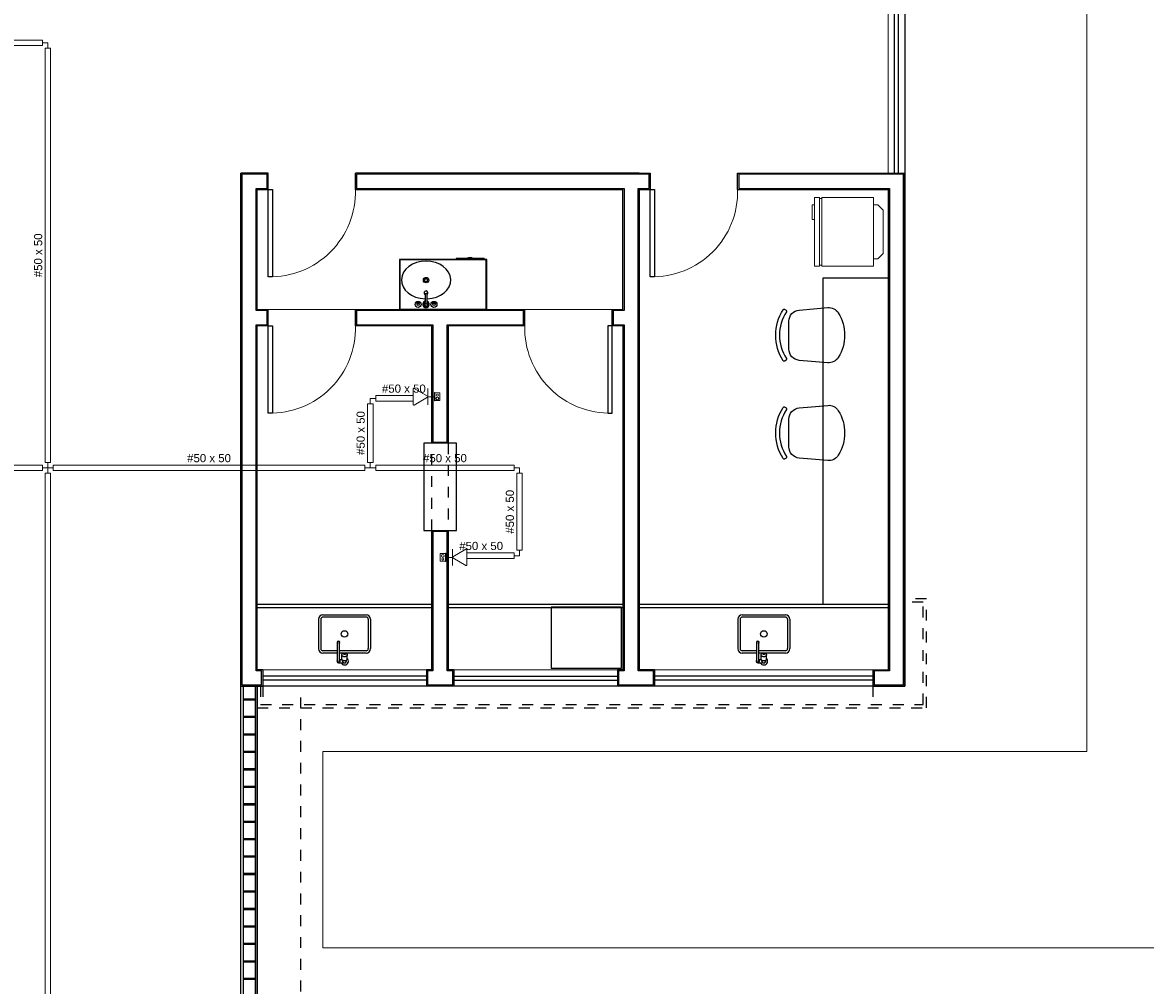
# Model space of a CAD drawing. Header units: feet. Extents: x 0 to 201, y 3 to 56.
# Tile 22 of 26: x 6.9 to 17.2, y 25.62 to 34.46. Entities that reach past the tile are written whole.
import ezdxf

# ---------------------------------------------------------------- set-up
doc = ezdxf.new("R2010")
doc.units = ezdxf.units.FT
doc.header["$LTSCALE"] = 0.1
doc.header["$MEASUREMENT"] = 0
doc.linetypes.add('HIDDEN', pattern=[0.9525, 0.635, -0.3175])
doc.layers.get('0').update_dxf_attribs({"color": 251})
for name, color, linetype, lineweight in [('0.1', 1, 'Continuous', 9), ('02', 2, 'Continuous', 20), ('CE-PT Dados', 7, 'Continuous', 5), ('IFC-Caixa de passagem-Contorno', 44, 'Continuous', 5), ('LO-Condutos', 1, 'Continuous', 5), ('LO-Conexões', 9, 'Continuous', 5), ('LO-Textos conduto', 7, 'Continuous', 5)]:
    doc.layers.add(name, color=color, linetype=linetype, lineweight=lineweight)
for name, color, linetype in [('1', 1, 'Continuous'), ('ar-mob', 251, 'Continuous'), ('AR-SAN', 1, 'Continuous'), ('Arq-parede-alta', 5, 'Continuous'), ('JANELA', 3, 'Continuous'), ('MOBILARIO', 8, 'Continuous'), ('parede', 5, 'Continuous'), ('porta', 3, 'Continuous'), ('PROJEÇÃO', 6, 'HIDDEN')]:
    doc.layers.add(name, color=color, linetype=linetype)
doc.styles.add('Arial', font='arial.ttf')

msp = doc.modelspace()

# ---------------------------------------------------------------- linework, layer by layer
at = {"color": 251}
for points in [[(14.383, 31.385, -0.283804), (14.286, 31.337), (14.286, 31.337), (14.024, 31.359, -0.389031), (13.93, 31.462), (13.93, 31.462), (13.93, 31.718, -0.389031), (14.024, 31.821), (14.024, 31.821), (14.286, 31.843, -0.283804), (14.383, 31.795), (14.383, 31.795, -0.282906), (14.383, 31.385), (14.383, 31.385)], [(13.878, 31.824, -0.421716), (13.893, 31.827), (13.893, 31.827), (13.904, 31.82, -0.406514), (13.907, 31.805), (13.907, 31.805, 0.29498), (13.907, 31.375), (13.907, 31.375, -0.406514), (13.904, 31.36), (13.904, 31.36), (13.893, 31.353, -0.421716), (13.878, 31.356), (13.878, 31.356, -0.295423), (13.878, 31.824), (13.878, 31.824)], [(13.878, 30.927, -0.421716), (13.893, 30.93), (13.893, 30.93), (13.904, 30.922, -0.406514), (13.907, 30.908), (13.907, 30.908, 0.29498), (13.907, 30.477), (13.907, 30.477, -0.406514), (13.904, 30.462), (13.904, 30.462), (13.893, 30.455, -0.421716), (13.878, 30.458), (13.878, 30.458, -0.295423), (13.878, 30.927), (13.878, 30.927)], [(14.383, 30.488, -0.283804), (14.286, 30.439), (14.286, 30.439), (14.024, 30.462, -0.389031), (13.93, 30.565), (13.93, 30.565), (13.93, 30.82, -0.389031), (14.024, 30.923), (14.024, 30.923), (14.286, 30.946, -0.283804), (14.383, 30.897), (14.383, 30.897, -0.282906), (14.383, 30.488), (14.383, 30.488)]]:
    msp.add_lwpolyline(points, format="xyb", dxfattribs=at)
at = {"layer": '0.1', "color": 8}
for p, q in [((14.164, 32.854), (14.212, 32.854)), ((14.164, 32.787), (14.164, 32.854)), ((14.164, 32.787), (14.164, 32.652)), ((14.212, 32.844), (14.232, 32.844)), ((14.212, 32.844), (14.212, 32.233)), ((14.232, 32.854), (14.705, 32.854)), ((14.232, 32.233), (14.232, 32.844)), ((14.705, 32.854), (14.705, 32.787)), ((14.745, 32.787), (14.705, 32.787)), ((14.745, 32.787), (14.795, 32.737)), ((14.795, 32.341), (14.795, 32.737)), ((14.164, 32.223), (14.164, 32.652)), ((14.705, 32.291), (14.745, 32.291)), ((14.795, 32.341), (14.745, 32.291)), ((14.212, 32.223), (14.164, 32.223)), ((14.232, 32.233), (14.212, 32.233)), ((14.705, 32.223), (14.232, 32.223)), ((9.954, 31.825), (9.153, 31.825)), ((11.507, 31.825), (12.308, 31.825))]:
    msp.add_line(p, q, dxfattribs=at)
for points in [[(16.664, 41.766), (16.664, 27.769), (9.654, 27.769), (9.654, 25.966), (33.62, 25.966), (33.62, 12.746), (13.209, 12.746)], [(14.164, 32.787), (14.142, 32.787), (14.142, 32.652), (14.164, 32.652)], [(14.212, 32.854), (14.212, 32.844)], [(14.232, 32.854), (14.232, 32.844)], [(14.705, 32.787), (14.705, 32.291)], [(14.705, 32.291), (14.705, 32.223)], [(14.212, 32.233), (14.212, 32.223)], [(14.232, 32.233), (14.232, 32.223)]]:
    msp.add_lwpolyline(points, dxfattribs=at)
msp.add_lwpolyline([(12.658, 32.126, 0.429311), (13.46, 32.927), (13.46, 32.927)], format="xyb", dxfattribs=at)
for centre, start, end in [((9.173, 32.907), 268.5312, 1.4688), ((9.173, 31.655), 268.5312, 1.4688), ((12.288, 31.655), 178.5312, 271.4688)]:
    msp.add_arc(centre, 0.781, start, end, dxfattribs=at)
at = {"layer": '02', "color": 8}
for p, q in [((14.842, 33.077), (14.842, 35.08)), ((14.992, 33.077), (14.992, 35.08)), ((10.605, 28.52), (9.103, 28.52)), ((10.856, 28.52), (12.358, 28.52)), ((14.701, 28.52), (12.698, 28.52)), ((9.103, 28.37), (10.605, 28.37)), ((12.358, 28.37), (10.856, 28.37)), ((14.701, 28.37), (12.698, 28.37))]:
    msp.add_line(p, q, dxfattribs=at)
at = {"layer": '1', "color": 8}
for p, q in [((9.053, 29.121), (10.655, 29.121)), ((9.053, 29.091), (10.655, 29.091)), ((10.465, 29.121), (10.655, 29.121)), ((10.465, 29.091), (10.655, 29.091)), ((10.805, 29.121), (12.408, 29.121)), ((10.805, 29.091), (12.408, 29.091)), ((12.558, 29.121), (14.842, 29.121)), ((12.558, 29.091), (14.842, 29.091))]:
    msp.add_line(p, q, dxfattribs=at)
at = {"layer": 'ar-mob', "color": 8, "linetype": 'Continuous', "ltscale": 0.2}
msp.add_lwpolyline([(14.842, 32.114), (14.241, 32.114), (14.241, 29.121)], dxfattribs=at)
msp.add_lwpolyline([(11.75, 29.095), (11.75, 28.535), (12.393, 28.535), (12.393, 29.095)], close=True, dxfattribs=at)
at = {"layer": 'AR-SAN', "color": 8}
for p, q in [((11.158, 32.286), (10.357, 32.286)), ((10.357, 32.286), (10.357, 31.825)), ((11.153, 32.281), (10.362, 32.281)), ((10.362, 32.281), (10.362, 31.83)), ((10.877, 32.293), (10.877, 32.286)), ((10.974, 32.293), (10.877, 32.293)), ((10.983, 32.293), (10.974, 32.293)), ((11.027, 32.293), (10.983, 32.293)), ((11.037, 32.293), (11.027, 32.293)), ((11.134, 32.293), (11.037, 32.293)), ((11.134, 32.293), (11.134, 32.286)), ((11.153, 31.83), (11.153, 32.281)), ((11.158, 31.825), (11.158, 32.286)), ((10.357, 31.825), (11.158, 31.825)), ((10.362, 31.83), (11.153, 31.83)), ((9.616, 28.983), (9.616, 28.713)), ((9.636, 28.983), (9.636, 28.713)), ((9.656, 29.024), (10.052, 29.024)), ((9.656, 29.004), (10.052, 29.004)), ((10.072, 28.983), (10.072, 28.713)), ((10.092, 28.983), (10.092, 28.713)), ((13.462, 28.983), (13.462, 28.713)), ((13.482, 28.983), (13.482, 28.713)), ((13.502, 29.024), (13.898, 29.024)), ((13.502, 29.004), (13.898, 29.004)), ((13.918, 28.983), (13.918, 28.713)), ((13.938, 28.983), (13.938, 28.713)), ((9.789, 28.599), (9.789, 28.769)), ((9.809, 28.599), (9.809, 28.769)), ((13.635, 28.599), (13.635, 28.769)), ((13.655, 28.599), (13.655, 28.769)), ((9.789, 28.693), (9.656, 28.693)), ((9.789, 28.673), (9.656, 28.673)), ((10.052, 28.693), (9.809, 28.693)), ((9.847, 28.673), (9.809, 28.673)), ((9.829, 28.618), (9.829, 28.656)), ((10.052, 28.673), (9.861, 28.673)), ((9.879, 28.618), (9.879, 28.656)), ((13.635, 28.693), (13.502, 28.693)), ((13.635, 28.673), (13.502, 28.673)), ((13.898, 28.693), (13.655, 28.693)), ((13.692, 28.673), (13.655, 28.673)), ((13.675, 28.618), (13.675, 28.656)), ((13.898, 28.673), (13.707, 28.673)), ((13.725, 28.618), (13.725, 28.656)), ((9.799, 28.584), (9.843, 28.584)), ((9.809, 28.614), (9.83, 28.614)), ((9.836, 28.599), (9.836, 28.606)), ((9.872, 28.599), (9.872, 28.606)), ((13.645, 28.584), (13.688, 28.584)), ((13.655, 28.614), (13.676, 28.614)), ((13.682, 28.599), (13.682, 28.606)), ((13.717, 28.599), (13.717, 28.606))]:
    msp.add_line(p, q, dxfattribs=at)
for points in [[(9.829, 28.656, -0.133256), (9.831, 28.663), (9.831, 28.663, -0.106756), (9.836, 28.669), (9.836, 28.669, -0.082828), (9.844, 28.672), (9.844, 28.672, -0.071352), (9.854, 28.674), (9.854, 28.674, -0.071352), (9.864, 28.672), (9.864, 28.672, -0.082828), (9.872, 28.669), (9.872, 28.669, -0.106756), (9.877, 28.663), (9.877, 28.663, -0.133256), (9.879, 28.656), (9.879, 28.656, -0.133256), (9.877, 28.65), (9.877, 28.65, -0.106756), (9.872, 28.644), (9.872, 28.644, -0.082828), (9.864, 28.64), (9.864, 28.64, -0.071352), (9.854, 28.638), (9.854, 28.638, -0.071352), (9.844, 28.64), (9.844, 28.64, -0.082828), (9.836, 28.644), (9.836, 28.644, -0.106756), (9.831, 28.65), (9.831, 28.65, -0.133256), (9.829, 28.656), (9.829, 28.656)], [(9.862, 28.664, 0.133256), (9.861, 28.662), (9.861, 28.662, 0.106756), (9.859, 28.66), (9.859, 28.66, 0.082828), (9.857, 28.659), (9.857, 28.659, 0.071352), (9.854, 28.658), (9.854, 28.658, 0.071352), (9.851, 28.659), (9.851, 28.659, 0.082828), (9.849, 28.66), (9.849, 28.66, 0.106756), (9.847, 28.662), (9.847, 28.662, 0.133256), (9.846, 28.664), (9.846, 28.664, 0.133256), (9.847, 28.666), (9.847, 28.666, 0.106756), (9.849, 28.667), (9.849, 28.667, 0.082828), (9.851, 28.668), (9.851, 28.668, 0.071352), (9.854, 28.669), (9.854, 28.669, 0.071352), (9.857, 28.668), (9.857, 28.668, 0.082828), (9.859, 28.667), (9.859, 28.667, 0.106756), (9.861, 28.666), (9.861, 28.666, 0.133256), (9.862, 28.664), (9.862, 28.664)], [(13.675, 28.656, -0.133256), (13.677, 28.663), (13.677, 28.663, -0.106756), (13.682, 28.669), (13.682, 28.669, -0.082828), (13.69, 28.672), (13.69, 28.672, -0.071352), (13.7, 28.674), (13.7, 28.674, -0.071352), (13.71, 28.672), (13.71, 28.672, -0.082828), (13.718, 28.669), (13.718, 28.669, -0.106756), (13.723, 28.663), (13.723, 28.663, -0.133256), (13.725, 28.656), (13.725, 28.656, -0.133256), (13.723, 28.65), (13.723, 28.65, -0.106756), (13.718, 28.644), (13.718, 28.644, -0.082828), (13.71, 28.64), (13.71, 28.64, -0.071352), (13.7, 28.638), (13.7, 28.638, -0.071352), (13.69, 28.64), (13.69, 28.64, -0.082828), (13.682, 28.644), (13.682, 28.644, -0.106756), (13.677, 28.65), (13.677, 28.65, -0.133256), (13.675, 28.656), (13.675, 28.656)], [(13.707, 28.664, 0.133256), (13.707, 28.662), (13.707, 28.662, 0.106756), (13.705, 28.66), (13.705, 28.66, 0.082828), (13.703, 28.659), (13.703, 28.659, 0.071352), (13.7, 28.658), (13.7, 28.658, 0.071352), (13.697, 28.659), (13.697, 28.659, 0.082828), (13.695, 28.66), (13.695, 28.66, 0.106756), (13.693, 28.662), (13.693, 28.662, 0.133256), (13.692, 28.664), (13.692, 28.664, 0.133256), (13.693, 28.666), (13.693, 28.666, 0.106756), (13.695, 28.667), (13.695, 28.667, 0.082828), (13.697, 28.668), (13.697, 28.668, 0.071352), (13.7, 28.669), (13.7, 28.669, 0.071352), (13.703, 28.668), (13.703, 28.668, 0.082828), (13.705, 28.667), (13.705, 28.667, 0.106756), (13.707, 28.666), (13.707, 28.666, 0.133256), (13.707, 28.664), (13.707, 28.664)], [(9.879, 28.618, -0.133256), (9.877, 28.612), (9.877, 28.612, -0.106756), (9.872, 28.606), (9.872, 28.606, -0.082828), (9.864, 28.602), (9.864, 28.602, -0.071352), (9.854, 28.601), (9.854, 28.601, -0.071352), (9.844, 28.602), (9.844, 28.602, -0.082828), (9.836, 28.606), (9.836, 28.606, -0.106756), (9.831, 28.612), (9.831, 28.612, -0.133256), (9.829, 28.618), (9.829, 28.618)], [(13.725, 28.618, -0.133256), (13.723, 28.612), (13.723, 28.612, -0.106756), (13.718, 28.606), (13.718, 28.606, -0.082828), (13.71, 28.602), (13.71, 28.602, -0.071352), (13.7, 28.601), (13.7, 28.601, -0.071352), (13.69, 28.602), (13.69, 28.602, -0.082828), (13.682, 28.606), (13.682, 28.606, -0.106756), (13.677, 28.612), (13.677, 28.612, -0.133256), (13.675, 28.618), (13.675, 28.618)]]:
    msp.add_lwpolyline(points, format="xyb", dxfattribs=at)
for centre in [(9.854, 28.848), (13.7, 28.848)]:
    msp.add_circle(centre, 0.03, dxfattribs=at)
for centre, radius, start, end in [((11.005, 32.249), 0.0543, 54.6502, 125.3498), ((11.005, 32.249), 0.0493, 63.956, 116.044), ((9.656, 28.983), 0.0401, 90, 180), ((9.656, 28.983), 0.02, 90, 180), ((10.052, 28.983), 0.0401, 0, 90), ((10.052, 28.983), 0.02, 0, 90), ((13.502, 28.983), 0.0401, 90, 180), ((13.502, 28.983), 0.02, 90, 180), ((13.898, 28.983), 0.0401, 0, 90), ((13.898, 28.983), 0.02, 0, 90), ((9.799, 28.769), 0.0125, 323.1301, 216.8699), ((9.799, 28.769), 0.01, 0.0001, 179.9999), ((13.645, 28.769), 0.0125, 323.1301, 216.8699), ((13.645, 28.769), 0.01, 0.0001, 179.9999), ((9.656, 28.713), 0.0401, 180, 270), ((9.656, 28.713), 0.02, 180, 270), ((10.052, 28.713), 0.0401, 270, 0), ((10.052, 28.713), 0.02, 270, 0), ((13.502, 28.713), 0.0401, 180, 270), ((13.502, 28.713), 0.02, 180, 270), ((13.898, 28.713), 0.0401, 270, 0), ((13.898, 28.713), 0.02, 270, 0), ((9.799, 28.599), 0.015, 131.8103, 48.1897), ((9.799, 28.599), 0.01, 179.9998, 0.0002), ((9.854, 28.599), 0.0351, 135.5847, 154.6231), ((9.854, 28.599), 0.0351, 205.3769, 44.4153), ((9.854, 28.599), 0.0175, 180, 238.9973), ((9.843, 28.574), 0.01, 65.38, 90), ((9.854, 28.599), 0.0175, 245.38, 0), ((13.645, 28.599), 0.015, 131.8103, 48.1897), ((13.645, 28.599), 0.01, 179.9998, 0.0002), ((13.7, 28.599), 0.0351, 135.5847, 154.6231), ((13.7, 28.599), 0.0351, 205.3769, 44.4153), ((13.7, 28.599), 0.0175, 180, 238.9973), ((13.688, 28.574), 0.01, 65.38, 90), ((13.7, 28.599), 0.0175, 245.38, 0)]:
    msp.add_arc(centre, radius, start, end, dxfattribs=at)
at = {"layer": 'Arq-parede-alta', "color": 8, "ltscale": 0.03}
for p, q in [((8.903, 28.37), (8.903, 33.077)), ((13.46, 32.927), (13.46, 33.077)), ((9.053, 31.825), (9.053, 32.927)), ((12.408, 31.825), (12.408, 32.927)), ((12.558, 32.927), (12.558, 28.52)), ((13.46, 32.927), (13.54, 32.927)), ((13.46, 32.927), (14.842, 32.927)), ((14.842, 32.927), (14.842, 28.52)), ((9.153, 31.675), (9.153, 31.825)), ((9.954, 31.675), (9.954, 31.825)), ((11.507, 31.675), (11.507, 31.825)), ((12.308, 31.675), (12.308, 31.825)), ((9.053, 28.52), (9.053, 31.675)), ((12.408, 31.675), (12.408, 28.52)), ((9.103, 28.52), (9.053, 28.52)), ((9.103, 28.52), (9.103, 28.37)), ((10.655, 28.52), (10.605, 28.52)), ((12.698, 28.52), (12.558, 28.52)), ((14.701, 28.52), (14.842, 28.52)), ((8.903, 28.37), (9.103, 28.37)), ((10.856, 28.37), (10.605, 28.37)), ((12.698, 28.37), (12.358, 28.37)), ((14.701, 28.37), (14.992, 28.37)), ((9.033, 28.25), (8.923, 28.25))]:
    msp.add_line(p, q, dxfattribs=at)
for points in [[(12.558, 33.077), (12.658, 33.077), (12.658, 32.927)], [(13.46, 33.077), (14.992, 33.077)], [(14.992, 28.37), (14.992, 33.077)]]:
    msp.add_lwpolyline(points, dxfattribs=at)
at = {"layer": 'CE-PT Dados', "color": 3}
for p, q in [((10.483, 30.955), (10.483, 31.096)), ((10.492, 31.101), (10.615, 31.031)), ((10.615, 31.02), (10.492, 30.949)), ((10.618, 31.025), (10.618, 31.101)), ((10.618, 31.025), (10.678, 31.025)), ((10.618, 31.025), (10.618, 30.95)), ((10.843, 29.551), (10.843, 29.627)), ((10.846, 29.557), (10.968, 29.627)), ((10.977, 29.622), (10.977, 29.481)), ((10.843, 29.551), (10.782, 29.551)), ((10.843, 29.551), (10.843, 29.476)), ((10.968, 29.475), (10.846, 29.546))]:
    msp.add_line(p, q, dxfattribs=at)
for points in [[(10.492, 31.101), (10.492, 31.102), (10.491, 31.102), (10.491, 31.102), (10.49, 31.102), (10.489, 31.102), (10.488, 31.102), (10.488, 31.102), (10.487, 31.102), (10.486, 31.101), (10.486, 31.101), (10.485, 31.101), (10.485, 31.1), (10.484, 31.1), (10.484, 31.099), (10.484, 31.098), (10.484, 31.098), (10.484, 31.097), (10.483, 31.096)], [(10.615, 31.02), (10.616, 31.021), (10.616, 31.021), (10.617, 31.022), (10.617, 31.022), (10.617, 31.023), (10.618, 31.023), (10.618, 31.024), (10.618, 31.025), (10.618, 31.025), (10.618, 31.026), (10.618, 31.027), (10.618, 31.028), (10.617, 31.028), (10.617, 31.029), (10.617, 31.029), (10.616, 31.03), (10.616, 31.03), (10.615, 31.031)], [(10.483, 30.955), (10.483, 30.954), (10.484, 30.953), (10.484, 30.953), (10.484, 30.952), (10.484, 30.951), (10.485, 30.951), (10.485, 30.95), (10.486, 30.95), (10.486, 30.949), (10.487, 30.949), (10.488, 30.949), (10.488, 30.949), (10.489, 30.949), (10.49, 30.949), (10.49, 30.949), (10.491, 30.949), (10.492, 30.949), (10.492, 30.949)], [(10.977, 29.622), (10.977, 29.623), (10.977, 29.624), (10.977, 29.624), (10.977, 29.625), (10.976, 29.625), (10.976, 29.626), (10.975, 29.627), (10.975, 29.627), (10.974, 29.627), (10.974, 29.628), (10.973, 29.628), (10.972, 29.628), (10.972, 29.628), (10.971, 29.628), (10.97, 29.628), (10.97, 29.628), (10.969, 29.628), (10.968, 29.627)], [(10.846, 29.557), (10.845, 29.556), (10.844, 29.556), (10.844, 29.555), (10.844, 29.555), (10.843, 29.554), (10.843, 29.553), (10.843, 29.553), (10.843, 29.552), (10.843, 29.551), (10.843, 29.551), (10.843, 29.55), (10.843, 29.549), (10.843, 29.549), (10.844, 29.548), (10.844, 29.547), (10.844, 29.547), (10.845, 29.547), (10.846, 29.546)], [(10.968, 29.475), (10.969, 29.475), (10.969, 29.475), (10.97, 29.475), (10.971, 29.475), (10.972, 29.475), (10.972, 29.475), (10.973, 29.475), (10.974, 29.475), (10.974, 29.475), (10.975, 29.476), (10.975, 29.476), (10.976, 29.477), (10.976, 29.477), (10.977, 29.478), (10.977, 29.478), (10.977, 29.479), (10.977, 29.48), (10.977, 29.481)]]:
    msp.add_lwpolyline(points, dxfattribs=at)
at = {"layer": 'Defpoints', "color": 8}
msp.add_lwpolyline([(1.441, 39.788), (14.992, 39.788), (14.992, 28.37), (9.053, 28.37), (9.053, 25.366), (33.019, 25.366), (33.019, 13.948), (1.441, 13.948), (1.441, 25.366), (6.749, 25.366), (6.749, 28.37), (1.441, 28.37)], close=True, dxfattribs=at)
at = {"layer": 'IFC-Caixa de passagem-Contorno', "color": 4}
for p, q in [((10.678, 31.064), (10.678, 30.986)), ((10.678, 31.064), (10.681, 31.064)), ((10.681, 31.064), (10.681, 30.986)), ((10.681, 31.06), (10.729, 31.06)), ((10.729, 31.06), (10.729, 30.99)), ((10.678, 30.986), (10.681, 30.986)), ((10.681, 30.99), (10.729, 30.99)), ((10.732, 29.516), (10.732, 29.586)), ((10.779, 29.586), (10.732, 29.586)), ((10.779, 29.512), (10.779, 29.59)), ((10.782, 29.59), (10.779, 29.59)), ((10.782, 29.512), (10.782, 29.59)), ((10.779, 29.516), (10.732, 29.516)), ((10.782, 29.512), (10.779, 29.512))]:
    msp.add_line(p, q, dxfattribs=at)
for centre, radius in [((10.705, 31.01), 0.0125), ((10.705, 31.04), 0.00995), ((10.755, 29.566), 0.0125), ((10.755, 29.536), 0.00995)]:
    msp.add_circle(centre, radius, dxfattribs=at)
at = {"layer": 'JANELA', "color": 8}
for points in [[(9.043, 31.685), (9.143, 31.685), (9.143, 31.815), (9.043, 31.815), (9.043, 32.937), (9.143, 32.937), (9.143, 33.067), (8.913, 33.067), (8.913, 28.38), (9.093, 28.38), (9.093, 28.51), (9.043, 28.51)], [(12.648, 33.067), (12.558, 33.067), (9.964, 33.067), (9.964, 32.937), (10.054, 32.937), (12.418, 32.937), (12.418, 31.815), (12.318, 31.815), (12.318, 31.685), (12.418, 31.685), (12.418, 28.51), (12.368, 28.51), (12.368, 28.38), (12.688, 28.38), (12.688, 28.51), (12.548, 28.51), (12.548, 32.937), (12.648, 32.937)], [(14.982, 33.067), (13.47, 33.067), (13.47, 32.937), (14.852, 32.937), (14.852, 28.51), (14.711, 28.51), (14.711, 28.38), (14.982, 28.38)], [(10.795, 31.685), (11.497, 31.685), (11.497, 31.815), (9.964, 31.815), (9.964, 31.685), (10.665, 31.685), (10.665, 30.609), (10.795, 30.609)], [(10.795, 29.787), (10.665, 29.787), (10.665, 28.51), (10.615, 28.51), (10.615, 28.38), (10.846, 28.38), (10.846, 28.51), (10.795, 28.51)]]:
    msp.add_lwpolyline(points, close=True, dxfattribs=at)
at = {"layer": 'LO-Condutos', "linetype": 'Continuous'}
for p, q in [((6.005, 34.298), (7.082, 34.298)), ((6.005, 34.248), (7.082, 34.248)), ((7.107, 34.223), (7.107, 30.423)), ((7.157, 34.223), (7.157, 30.423)), ((10.14, 31.035), (10.483, 31.035)), ((10.065, 30.423), (10.065, 30.961)), ((10.115, 30.423), (10.115, 30.961)), ((10.14, 30.985), (10.483, 30.985)), ((7.082, 30.398), (6.274, 30.398)), ((7.182, 30.398), (10.04, 30.398)), ((11.409, 30.398), (10.14, 30.398)), ((7.082, 30.348), (6.274, 30.348)), ((7.107, 30.323), (7.107, 20.374)), ((7.157, 30.323), (7.157, 20.374)), ((7.182, 30.348), (10.04, 30.348)), ((11.409, 30.348), (10.14, 30.348)), ((11.434, 29.616), (11.434, 30.323)), ((11.484, 29.616), (11.484, 30.323)), ((10.977, 29.591), (11.409, 29.591)), ((10.977, 29.541), (11.409, 29.541))]:
    msp.add_line(p, q, dxfattribs=at)
at = {"layer": 'LO-Conexões', "color": 3}
for p, q in [((7.082, 34.248), (7.082, 34.298)), ((7.132, 34.273), (7.082, 34.273)), ((7.157, 34.223), (7.107, 34.223)), ((7.132, 34.273), (7.132, 34.223)), ((10.09, 31.01), (10.09, 30.96)), ((10.09, 31.01), (10.14, 31.01)), ((10.14, 31.035), (10.14, 30.985)), ((10.115, 30.96), (10.065, 30.96)), ((7.082, 30.348), (7.082, 30.398)), ((7.107, 30.423), (7.157, 30.423)), ((7.132, 30.373), (7.132, 30.423)), ((7.182, 30.398), (7.182, 30.348)), ((10.04, 30.348), (10.04, 30.398)), ((10.065, 30.423), (10.115, 30.423)), ((10.09, 30.373), (10.09, 30.423)), ((10.14, 30.398), (10.14, 30.348)), ((11.409, 30.348), (11.409, 30.398)), ((7.132, 30.373), (7.082, 30.373)), ((7.157, 30.323), (7.107, 30.323)), ((7.132, 30.373), (7.182, 30.373)), ((7.132, 30.373), (7.132, 30.323)), ((10.09, 30.373), (10.04, 30.373)), ((10.09, 30.373), (10.14, 30.373)), ((11.459, 30.373), (11.409, 30.373)), ((11.484, 30.323), (11.434, 30.323)), ((11.459, 30.373), (11.459, 30.323)), ((11.409, 29.541), (11.409, 29.591)), ((11.434, 29.616), (11.484, 29.616)), ((11.459, 29.566), (11.459, 29.616)), ((11.459, 29.566), (11.409, 29.566))]:
    msp.add_line(p, q, dxfattribs=at)
at = {"layer": 'MOBILARIO', "color": 8, "linetype": 'Continuous'}
for p, q in [((10.592, 31.963), (10.592, 31.891)), ((10.592, 31.963), (10.592, 31.891)), ((10.612, 31.891), (10.612, 31.963)), ((10.612, 31.891), (10.612, 31.963)), ((10.527, 31.883), (10.527, 31.888)), ((10.527, 31.883), (10.527, 31.888)), ((10.532, 31.883), (10.532, 31.888)), ((10.532, 31.883), (10.532, 31.888)), ((10.672, 31.883), (10.672, 31.888)), ((10.672, 31.883), (10.672, 31.888)), ((10.677, 31.883), (10.677, 31.888)), ((10.677, 31.883), (10.677, 31.888))]:
    msp.add_line(p, q, dxfattribs=at)
for centre, radius in [((10.602, 32.095), 0.025), ((10.602, 32.095), 0.015), ((10.529, 31.873), 0.0275), ((10.529, 31.873), 0.0275), ((10.529, 31.873), 0.01), ((10.529, 31.873), 0.01), ((10.529, 31.893), 0.0056), ((10.529, 31.893), 0.0056), ((10.602, 31.873), 0.01), ((10.602, 31.873), 0.01), ((10.674, 31.873), 0.0275), ((10.674, 31.873), 0.0275), ((10.674, 31.873), 0.01), ((10.674, 31.873), 0.01), ((10.674, 31.893), 0.0056), ((10.674, 31.893), 0.0056)]:
    msp.add_circle(centre, radius, dxfattribs=at)
for centre, radius, start, end in [((10.602, 31.978), 0.0175, 303.8654, 234.2033), ((10.602, 31.978), 0.0175, 303.8654, 234.2033), ((10.602, 31.963), 0.01, 0, 180), ((10.602, 31.963), 0.01, 0, 180), ((10.529, 31.873), 0.02, 105.2407, 164.2093), ((10.529, 31.873), 0.02, 105.2407, 164.2093), ((10.529, 31.873), 0.02, 16.4413, 74.0789), ((10.529, 31.873), 0.02, 16.4413, 74.0789), ((10.602, 31.873), 0.03, 109.6514, 70.3603), ((10.602, 31.873), 0.03, 109.6514, 70.3603), ((10.602, 31.873), 0.02, 120.3431, 59.7554), ((10.602, 31.873), 0.02, 120.3431, 59.7554), ((10.674, 31.873), 0.02, 106.12, 164.0884), ((10.674, 31.873), 0.02, 106.12, 164.0884), ((10.674, 31.873), 0.02, 16.2342, 73.9047), ((10.674, 31.873), 0.02, 16.2342, 73.9047)]:
    msp.add_arc(centre, radius, start, end, dxfattribs=at)
msp.add_ellipse((10.602, 32.097), major_axis=(-0.226, 0), ratio=0.76869, start_param=1.616237, end_param=7.810769, dxfattribs=at)
at = {"layer": 'parede', "color": 8}
for p, q in [((9.153, 33.077), (8.903, 33.077)), ((12.558, 33.077), (9.954, 33.077)), ((9.954, 32.927), (9.954, 33.077)), ((9.053, 32.927), (9.153, 32.927)), ((9.954, 32.927), (12.408, 32.927)), ((9.954, 32.927), (10.054, 32.927)), ((12.558, 32.927), (12.658, 32.927)), ((9.053, 31.825), (9.153, 31.825)), ((9.954, 31.825), (11.507, 31.825)), ((12.308, 31.825), (12.408, 31.825)), ((9.153, 31.675), (9.053, 31.675)), ((10.655, 31.675), (9.954, 31.675)), ((11.507, 31.675), (10.805, 31.675)), ((12.408, 31.675), (12.308, 31.675)), ((10.655, 28.52), (10.655, 29.797)), ((10.655, 29.797), (10.805, 29.797)), ((10.805, 29.797), (10.805, 28.52)), ((10.605, 28.52), (10.605, 28.37)), ((10.856, 28.52), (10.805, 28.52)), ((10.856, 28.52), (10.856, 28.37)), ((12.408, 28.52), (12.358, 28.52)), ((12.358, 28.52), (12.358, 28.37)), ((12.698, 28.52), (12.698, 28.37)), ((14.701, 28.52), (14.701, 28.37)), ((8.923, 28.37), (8.923, 25.366)), ((9.033, 28.37), (9.033, 25.366)), ((9.033, 28.24), (8.923, 28.24)), ((9.033, 28.09), (8.923, 28.09)), ((9.033, 28.08), (8.923, 28.08)), ((9.033, 27.929), (8.923, 27.929)), ((9.033, 27.919), (8.923, 27.919)), ((9.033, 27.769), (8.923, 27.769)), ((9.033, 27.759), (8.923, 27.759)), ((9.033, 27.609), (8.923, 27.609)), ((9.033, 27.599), (8.923, 27.599)), ((9.033, 27.449), (8.923, 27.449)), ((9.033, 27.439), (8.923, 27.439)), ((9.033, 27.289), (8.923, 27.289)), ((9.033, 27.278), (8.923, 27.278)), ((9.033, 27.128), (8.923, 27.128)), ((9.033, 27.118), (8.923, 27.118)), ((9.033, 26.968), (8.923, 26.968)), ((9.033, 26.958), (8.923, 26.958)), ((9.033, 26.808), (8.923, 26.808)), ((9.033, 26.798), (8.923, 26.798)), ((9.033, 26.648), (8.923, 26.648)), ((9.033, 26.638), (8.923, 26.638)), ((9.033, 26.487), (8.923, 26.487)), ((9.033, 26.477), (8.923, 26.477)), ((9.033, 26.327), (8.923, 26.327)), ((9.033, 26.317), (8.923, 26.317)), ((9.033, 26.167), (8.923, 26.167)), ((9.033, 26.157), (8.923, 26.157)), ((9.033, 26.007), (8.923, 26.007)), ((9.033, 25.997), (8.923, 25.997)), ((9.033, 25.846), (8.923, 25.846)), ((9.033, 25.836), (8.923, 25.836)), ((9.033, 25.686), (8.923, 25.686)), ((9.033, 25.676), (8.923, 25.676))]:
    msp.add_line(p, q, dxfattribs=at)
for points in [[(9.153, 32.927), (9.153, 33.077)], [(10.805, 31.675), (10.805, 30.599), (10.655, 30.599), (10.655, 31.675)]]:
    msp.add_lwpolyline(points, dxfattribs=at)
at = {"layer": 'porta', "color": 8}
for p, q in [((14.897, 35.08), (14.897, 33.077)), ((14.932, 35.08), (14.932, 33.077)), ((10.605, 28.46), (9.103, 28.46)), ((10.856, 28.46), (12.358, 28.46)), ((14.701, 28.46), (12.698, 28.46)), ((8.903, 25.366), (8.903, 28.37)), ((9.053, 25.366), (9.053, 28.37)), ((10.605, 28.425), (9.103, 28.425)), ((10.856, 28.425), (12.358, 28.425)), ((14.701, 28.425), (12.698, 28.425))]:
    msp.add_line(p, q, dxfattribs=at)
for points in [[(9.153, 32.126), (9.153, 32.927), (9.193, 32.927), (9.193, 32.126)], [(12.658, 32.126), (12.658, 32.927), (12.698, 32.927), (12.698, 32.126)], [(9.153, 30.874), (9.153, 31.675), (9.193, 31.675), (9.193, 30.874)], [(12.308, 30.874), (12.308, 31.675), (12.268, 31.675), (12.268, 30.874)]]:
    msp.add_lwpolyline(points, close=True, dxfattribs=at)
for points in [[(10.655, 30.599), (10.58, 30.599), (10.58, 29.797), (10.655, 29.797)], [(10.805, 29.797), (10.881, 29.797), (10.881, 30.599), (10.805, 30.599)]]:
    msp.add_lwpolyline(points, dxfattribs=at)
at = {"layer": 'PROJEÇÃO', "color": 8, "ltscale": 0.7}
for p, q in [((10.655, 29.797), (10.655, 30.599)), ((10.805, 30.599), (10.805, 29.797)), ((9.103, 28.37), (9.103, 28.17)), ((9.453, 25.366), (9.453, 28.37)), ((14.701, 28.37), (14.701, 28.17))]:
    msp.add_line(p, q, dxfattribs=at)
for points in [[(9.053, 28.37), (9.053, 28.17), (15.192, 28.17), (15.192, 29.171), (14.992, 29.171)], [(9.083, 28.37), (9.083, 28.2), (15.162, 28.2), (15.162, 29.141), (14.992, 29.141)]]:
    msp.add_lwpolyline(points, dxfattribs=at)

# ---------------------------------------------------------------- texts
at = {"layer": 'LO-Textos conduto', "char_height": 0.075, "width": 0.80373, "attachment_point": 8, "rotation": 90.0002, "line_spacing_factor": 0.6, "style": 'Arial'}
for insert in [(7.082, 32.323), (10.04, 30.692), (11.409, 29.969)]:
    msp.add_mtext('#50 x 50', dxfattribs=dict(at, insert=insert))
at = {"layer": 'LO-Textos conduto', "char_height": 0.075, "width": 0.80373, "attachment_point": 8, "line_spacing_factor": 0.6, "style": 'Arial'}
for insert in [(10.398, 31.061), (8.611, 30.423), (10.775, 30.423), (11.107, 29.617)]:
    msp.add_mtext('#50 x 50', dxfattribs=dict(at, insert=insert))

doc.saveas('drawing.dxf')
